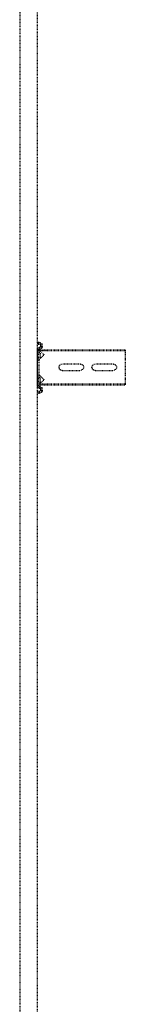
# Model space of a CAD drawing. Header units: centimetres. Extents: x 42630 to 130002, y 15 to 29179.
# Tile 106 of 175: x 52028 to 52043, y 5508 to 5648. Entities that reach past the tile are written whole.
import ezdxf

# ---------------------------------------------------------------- set-up
doc = ezdxf.new("R2010")
doc.units = ezdxf.units.CM
doc.header["$LTSCALE"] = 0.01
doc.linetypes.add('DASHED2', pattern=[9.525, 6.35, -3.175])
doc.layers.get('0').update_dxf_attribs({"color": 253})
doc.layers.add('CKDRZWI_', color=253, linetype='Continuous')

# ---------------------------------------------------------------- blocks, each defined once
blk = doc.blocks.new('A$7E8814B27261F1')
at = {"color": 7, "linetype": 'DASHED2', "ltscale": 10}
for p, q in [((711.3, 325.5), (4186.6, 325.5)), ((4186.6, 300), (711.3, 300)), ((1809.8, 299.7), (1807.8, 299.5)), ((1808.2, 296.1), (1807.8, 299.5)), ((1810.5, 299.7), (1809.8, 299.7)), ((1810.2, 296.4), (1809.8, 299.7)), ((1810.9, 296.4), (1810.5, 299.7)), ((1813.4, 295.5), (1811.2, 295.5)), ((1814.5, 297.4), (1814.4, 296.4)), ((1816.5, 297.1), (1816.4, 296.1)), ((1817.2, 297.1), (1817.1, 296.1)), ((1869.7, 300), (1817.5, 300)), ((1833.7, 298), (1817.5, 298)), ((1818.3, 296.6), (1819.4, 297.5)), ((1818.3, 296.6), (1818.3, 286.5)), ((1819.4, 297.5), (1824.5, 291.7)), ((1819.4, 297.5), (1819.4, 286.5)), ((1821.9, 298), (1821.9, 296)), ((1829.9, 296), (1821.9, 296)), ((1826.2, 291.6), (1831.8, 297.2)), ((1829.9, 296), (1829.9, 298)), ((1830.4, 296), (1829.9, 296)), ((1830.4, 296), (1830.4, 298)), ((1833.7, 298), (1836.1, 298)), ((1836.1, 298), (1850.4, 298)), ((1850.4, 298), (1852.7, 298)), ((1869.7, 298), (1852.7, 298)), ((1854.6, 297.2), (1860.2, 291.6)), ((1857.4, 298), (1857.4, 296)), ((1865.4, 296), (1857.4, 296)), ((1861.9, 291.7), (1867, 297.5)), ((1865.4, 296), (1865.4, 298)), ((1865.7, 296), (1865.4, 296)), ((1865.9, 296.2), (1865.9, 298)), ((1867, 297.5), (1868.2, 296.6)), ((1867, 297.5), (1867, 286.5)), ((1868.2, 296.6), (1868.2, 286.5)), ((1870.4, 300), (1869.7, 300)), ((1870.8, 296.1), (1870.7, 297.1)), ((1872.8, 296.4), (1872.7, 297.4)), ((1873.5, 296.4), (1873.4, 297.4)), ((1876, 295.5), (1873.8, 295.5)), ((1877.4, 299.7), (1877, 296.4)), ((1878.1, 299.7), (1877.4, 299.7)), ((1877.4, 299.7), (1879.4, 299.5)), ((1878.1, 299.7), (1880.1, 299.5)), ((1879.4, 299.5), (1879, 296.1)), ((1880.1, 299.5), (1879.4, 299.5)), ((1880.1, 299.5), (1879.7, 296.1)), ((1813.4, 293.5), (1811.2, 293.5)), ((1814.1, 293.5), (1813.4, 293.5)), ((1818.3, 286.5), (1818.3, 175)), ((1819.4, 286.5), (1819.4, 175)), ((1867, 286.5), (1867, 175)), ((1868.2, 286.5), (1868.2, 175)), ((1876, 293.5), (1873.8, 293.5)), ((1876.7, 293.5), (1876, 293.5)), ((1838.7, 239), (1838.7, 265)), ((1847.7, 265), (1847.7, 239)), ((1838.7, 192), (1838.7, 218)), ((1847.7, 218), (1847.7, 192)), ((1818.3, 175), (1819.4, 175)), ((1819.4, 175), (1824.5, 175)), ((1824.5, 175), (1826.2, 175)), ((1826.2, 175), (1831.8, 175)), ((1831.8, 175), (1833.7, 175)), ((1833.7, 175), (1852.7, 175)), ((1852.7, 175), (1854.6, 175)), ((1854.6, 175), (1860.2, 175)), ((1860.2, 175), (1861.9, 175)), ((1861.9, 175), (1867, 175)), ((1867, 175), (1868.2, 175))]:
    blk.add_line(p, q, dxfattribs=at)
for centre, radius, start, end in [((1833.7, 295.3), 2.7, 90, 135), ((1852.7, 295.3), 2.7, 45, 90), ((1825.4, 292.5), 1.2, 221, 315), ((1861, 292.5), 1.2, 225, 319), ((1843.2, 265), 4.5, 0, 180), ((1843.2, 239), 4.5, 180, 0), ((1843.2, 218), 4.5, 0, 180), ((1843.2, 192), 4.5, 180, 0)]:
    blk.add_arc(centre, radius, start, end, dxfattribs=at)
for centre, major_axis, start_param, end_param in [((1811.2, 296.5), (0, -3), 4.834562, 6.283185), ((1811.2, 296.5), (0, -1), 4.834562, 6.283185), ((1811.9, 296.5), (0, -1), 4.834562, 6.283185), ((1813.4, 296.5), (0, 1), 3.141593, 4.590216), ((1813.4, 296.5), (0, 3), 3.141593, 4.590216), ((1814.1, 296.5), (0, 3), 3.141593, 4.590216), ((1817.5, 297), (0, 3), 0, 1.448623), ((1817.5, 297), (0, 1), 0, 1.448623), ((1818.2, 297), (0, 1), 0.000002, 1.448623), ((1869.7, 297), (0, -3), 1.692969, 3.141593), ((1869.7, 297), (0, -1), 1.692969, 3.141593), ((1870.4, 297), (0, -3), 1.692969, 3.141593), ((1873.8, 296.5), (0, -3), 4.834562, 6.283185), ((1873.8, 296.5), (0, -1), 4.834562, 6.283185), ((1874.5, 296.5), (0, -1), 4.834562, 6.283185), ((1876, 296.5), (0, 1), 3.141593, 4.590216), ((1876, 296.5), (0, 3), 3.141593, 4.590216), ((1876.7, 296.5), (0, 3), 3.141593, 4.590216)]:
    blk.add_ellipse(centre, major_axis=major_axis, ratio=0.999962, start_param=start_param, end_param=end_param, dxfattribs=at)

msp = doc.modelspace()

# ---------------------------------------------------------------- block references
at = {"layer": 'CKDRZWI_', "xscale": -0.1, "yscale": 0.1, "zscale": 0.1, "rotation": 89.99999999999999}
msp.add_blockref('A$7E8814B27261F1', (52060.429, 5782.604), dxfattribs=at)

doc.saveas('drawing.dxf')
